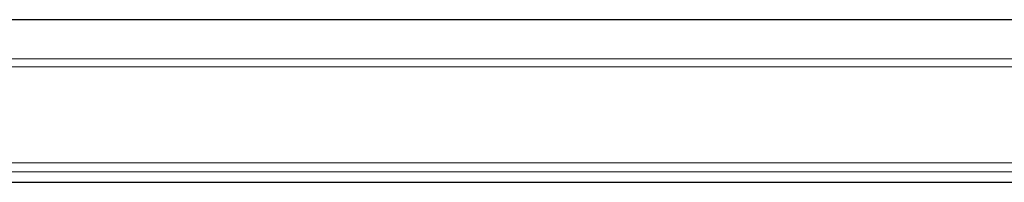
# Model space of a CAD drawing. Header units: millimetres. Extents: x 8 to 1136, y 12 to 650.
# Tile 2 of 49: x 214 to 290, y 475 to 487. Entities that reach past the tile are written whole.
import ezdxf

# ---------------------------------------------------------------- set-up
doc = ezdxf.new("R2010")
doc.units = ezdxf.units.MM

msp = doc.modelspace()

# ---------------------------------------------------------------- linework, layer by layer
at = {"color": 7, "linetype": 'Continuous', "lineweight": 30}
for p, q in [((326.329, 487.442), (30.73, 487.442)), ((51.294, 474.842), (326.329, 474.842))]:
    msp.add_line(p, q, dxfattribs=at)
at = {"color": 252, "linetype": 'Continuous', "lineweight": 0}
for p, q in [((39.969, 484.415), (333.101, 484.415)), ((333.732, 483.795), (39.969, 483.795)), ((39.969, 476.345), (333.732, 476.345)), ((332.745, 475.652), (39.969, 475.652))]:
    msp.add_line(p, q, dxfattribs=at)

doc.saveas('drawing.dxf')
